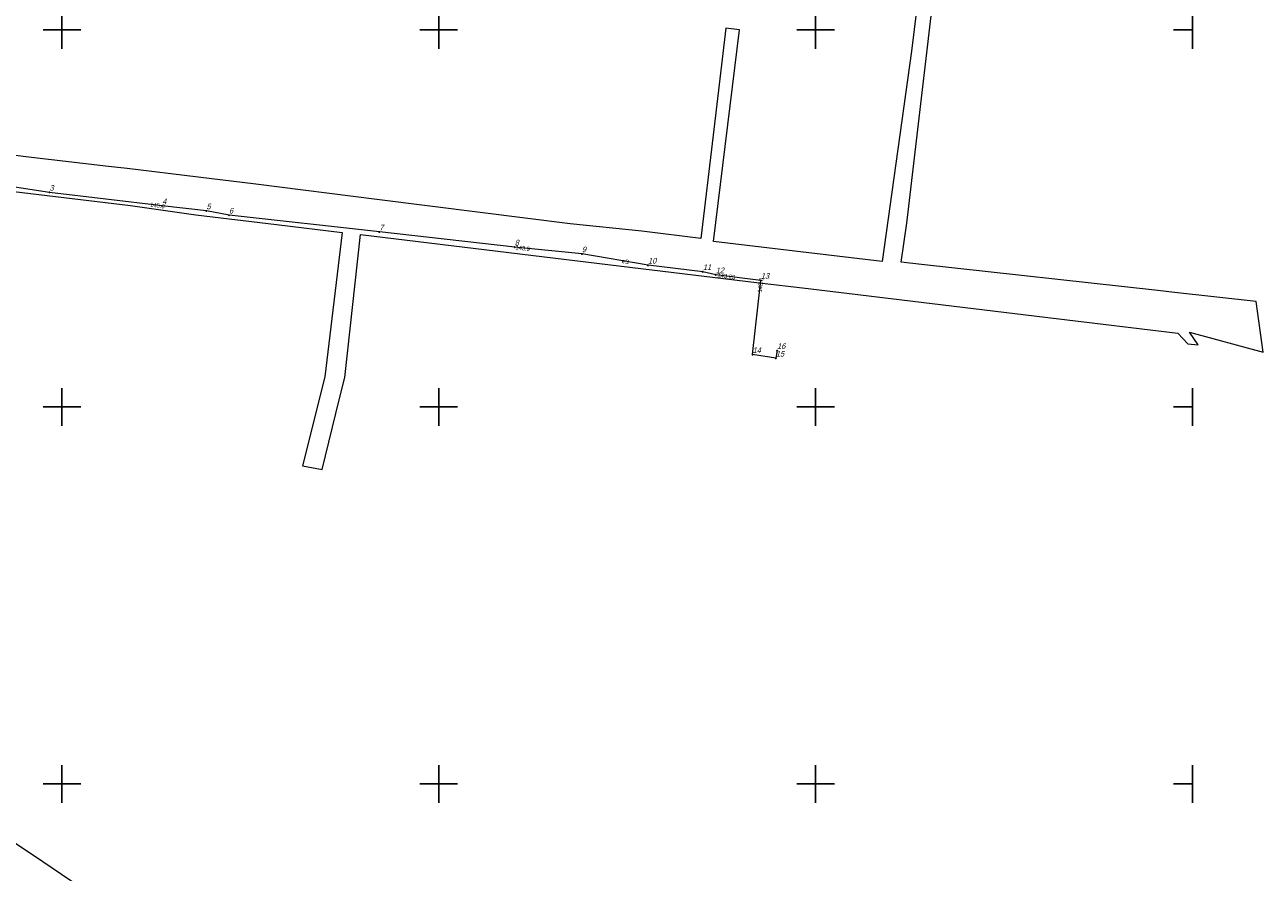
# Model space of a CAD drawing. Header units: metres. Extents: x 5548743 to 5556416, y 5707500 to 5714000.
# Tile 238 of 244: x 5554890 to 5555219, y 5710477 to 5710701. Entities that reach past the tile are written whole.
import ezdxf
from ezdxf.enums import TextEntityAlignment as Align

# ---------------------------------------------------------------- set-up
doc = ezdxf.new("R2010")
doc.units = ezdxf.units.M
doc.layers.get('0').update_dxf_attribs({"color": 2, "lineweight": 5})
doc.styles.get("Standard").update_dxf_attribs({"font": 'Working1250', "width": 0.75})

# ---------------------------------------------------------------- blocks, each defined once
blk = doc.blocks.new('PW01')
at = {"linetype": 'Continuous', "lineweight": 13}
h = blk.add_hatch(color=0, dxfattribs=at)
edge = h.paths.add_edge_path()
edge.add_arc((0, 0), 0.18, 0, 360)
blk = doc.blocks.new('PIKIETAW1891')
at = {"color": 0}
blk.add_circle((0, 0), 0.09, dxfattribs=at)
blk = doc.blocks.new('RAMKA1000K')
at = {"color": 0}
for p, q in [((495, 500), (505, 500)), ((500, 495), (500, 500)), ((595, 500), (605, 500)), ((600, 495), (600, 500)), ((695, 500), (705, 500)), ((700, 495), (700, 500)), ((795, 500), (800, 500)), ((800, 495), (800, 500)), ((500, 195), (500, 205)), ((600, 195), (600, 205)), ((700, 195), (700, 205)), ((800, 195), (800, 205)), ((495, 200), (505, 200)), ((595, 200), (605, 200)), ((695, 200), (705, 200)), ((795, 200), (800, 200)), ((500, 95), (500, 105)), ((600, 95), (600, 105)), ((700, 95), (700, 105)), ((800, 95), (800, 105)), ((495, 100), (505, 100)), ((595, 100), (605, 100)), ((695, 100), (705, 100)), ((795, 100), (800, 100)), ((500, 0), (500, 5)), ((600, 0), (600, 5)), ((700, 0), (700, 5)), ((800, 0), (800, 5)), ((495, 0), (505, 0)), ((595, 0), (605, 0)), ((695, 0), (705, 0)), ((795, 0), (800, 0))]:
    blk.add_line(p, q, dxfattribs=at)

msp = doc.modelspace()

# ---------------------------------------------------------------- linework, layer by layer
at = {"layer": '218-kontur użytku gruntowego', "color": 3, "linetype": 'CONTINUOUS', "lineweight": 18, "flags": 128}
for points in [[(5555127.57, 5710711.7), (5555125.46, 5710694.42)], [(5555124.18, 5710648.73), (5555130.99, 5710706.73)], [(5555076.2, 5710700.47), (5555072.82, 5710672.07)], [(5555072.87, 5710643.93), (5555079.82, 5710700.06)], [(5555079.82, 5710700.06), (5555076.2, 5710700.47)], [(5555125.46, 5710694.42), (5555117.7, 5710638.57)], [(5555072.82, 5710672.07), (5555069.54, 5710644.66)], [(5554890.47, 5710666.39), (5554878.15, 5710667.9)], [(5554912.36, 5710663.8), (5554890.47, 5710666.39)], [(5554917.33, 5710663.21), (5554912.36, 5710663.8)], [(5554936.19, 5710660.98), (5554917.33, 5710663.21)], [(5554856.91, 5710660.82), (5554918.2, 5710653.47)], [(5554951.45, 5710659.06), (5554936.19, 5710660.98)], [(5554983.57, 5710655.05), (5554951.45, 5710659.06)], [(5554918.2, 5710653.47), (5554935.57, 5710651)], [(5555010.98, 5710651.58), (5554983.57, 5710655.05)], [(5554935.57, 5710651), (5554956.91, 5710648.42)], [(5555034.91, 5710648.55), (5555010.98, 5710651.58)], [(5554956.91, 5710648.42), (5554974.36, 5710646.31)], [(5554974.36, 5710646.31), (5554969.79, 5710608)], [(5555053.88, 5710646.6), (5555034.91, 5710648.55)], [(5555069.54, 5710644.66), (5555053.88, 5710646.6)], [(5555122.74, 5710638.38), (5555124.18, 5710648.73)], [(5554975.1, 5710607.84), (5554979.24, 5710645.72)], [(5554979.24, 5710645.72), (5555042.68, 5710638.06)], [(5555094.5, 5710641.35), (5555072.87, 5710643.93)], [(5555117.7, 5710638.57), (5555094.5, 5710641.35)], [(5555042.68, 5710638.06), (5555084.29, 5710633.04)], [(5555128.15, 5710637.78), (5555122.74, 5710638.38)], [(5555190.85, 5710630.86), (5555128.15, 5710637.78)], [(5555084.29, 5710633.04), (5555098.04, 5710631.38)], [(5555098.04, 5710631.38), (5555163.85, 5710623.43)], [(5555195.23, 5710630.38), (5555190.85, 5710630.86)], [(5555216.9, 5710627.99), (5555195.23, 5710630.38)], [(5555218.79, 5710614.57), (5555216.9, 5710627.99)], [(5555163.85, 5710623.43), (5555196.11, 5710619.55)], [(5555196.11, 5710619.55), (5555198.75, 5710616.78)], [(5555198.75, 5710616.78), (5555201.53, 5710616.47)], [(5555201.53, 5710616.47), (5555199.19, 5710619.83)], [(5555199.19, 5710619.83), (5555218.79, 5710614.57)], [(5554969.79, 5710608), (5554963.88, 5710584.38)], [(5554973.61, 5710601.87), (5554975.1, 5710607.84)], [(5554969.04, 5710583.41), (5554973.61, 5710601.87)], [(5554963.88, 5710584.38), (5554969.04, 5710583.41)], [(5554892.45, 5710480.98), (5554882.43, 5710487.57)], [(5554912.5, 5710467.37), (5554892.45, 5710480.98)]]:
    msp.add_lwpolyline(points, dxfattribs=at)
at = {"layer": 'przewód elektroenergetyczny podziemny', "color": 1, "linetype": 'CONTINUOUS', "lineweight": 18, "flags": 128}
msp.add_lwpolyline([(5555089.79, 5710614.94), (5555089.47, 5710612.9), (5555083.3, 5710613.87), (5555085.49, 5710633.56), (5555073.5, 5710635.03), (5555070.09, 5710635.85), (5555055.54, 5710637.58), (5555038.01, 5710640.58), (5555020.17, 5710642.38), (5554984.25, 5710646.41), (5554944.35, 5710650.85), (5554938.36, 5710651.98), (5554926.62, 5710653.32), (5554896.72, 5710656.91), (5554871.27, 5710660.81)], dxfattribs=at)

# ---------------------------------------------------------------- block references
at = {"layer": 'Punkt roboczy BDOT GESUT K1', "color": 6, "linetype": 'CONTINUOUS', "lineweight": 18}
for p in [(5554896.72, 5710656.91), (5554926.62, 5710653.32), (5554926.62, 5710653.32), (5554938.36, 5710651.98), (5554944.35, 5710650.85), (5554984.25, 5710646.41), (5555020.17, 5710642.38), (5555020.17, 5710642.38), (5555038.01, 5710640.58), (5555055.54, 5710637.58), (5555070.09, 5710635.85), (5555073.5, 5710635.03), (5555073.5, 5710635.03), (5555085.49, 5710633.56), (5555085.49, 5710633.56), (5555083.3, 5710613.87), (5555089.79, 5710614.94), (5555089.47, 5710612.9)]:
    msp.add_blockref('PIKIETAW1891', p, dxfattribs=at)
at = {"layer": 'rzedna', "color": 1, "linetype": 'CONTINUOUS', "lineweight": 18}
for p in [(5554926.62, 5710653.32), (5555020.17, 5710642.38), (5555073.5, 5710635.03), (5555085.49, 5710633.56)]:
    msp.add_blockref('PW01', p, dxfattribs=at)
at = {"layer": 'Wstawianie ramki sekcyjnej z opisem', "color": 7, "linetype": 'CONTINUOUS', "lineweight": 13}
for p in [(5554400, 5710500), (5554400, 5710500), (5554400, 5710500), (5554400, 5710500), (5554400, 5710000), (5554400, 5710000), (5554400, 5710000), (5554400, 5710000)]:
    msp.add_blockref('RAMKA1000K', p, dxfattribs=at)

# ---------------------------------------------------------------- texts
at = {"layer": 'przewód elektroenergetyczny podziemny-Atr1', "color": 1, "width": 0.9}
msp.add_text('eS', height=1.125, rotation=348.974, dxfattribs=at).set_placement((5555048.6, 5710638.78), align=Align.MIDDLE_LEFT)
at = {"layer": 'Punkt roboczy BDOT GESUT K1-Atr103', "color": 6, "oblique": 15, "width": 0.9}
for s, p in [('3', (5554896.72, 5710656.91)), ('4', (5554926.62, 5710653.32)), ('4', (5554926.62, 5710653.32)), ('5', (5554938.36, 5710651.98)), ('6', (5554944.35, 5710650.85)), ('7', (5554984.25, 5710646.41)), ('8', (5555020.17, 5710642.38)), ('8', (5555020.17, 5710642.38)), ('9', (5555038.01, 5710640.58)), ('10', (5555055.54, 5710637.58)), ('11', (5555070.09, 5710635.85)), ('12', (5555073.5, 5710635.03)), ('12', (5555073.5, 5710635.03)), ('13', (5555085.49, 5710633.56)), ('13', (5555085.49, 5710633.56)), ('16', (5555089.79, 5710614.94)), ('14', (5555083.3, 5710613.87)), ('15', (5555089.47, 5710612.9))]:
    msp.add_text(s, height=1.5, dxfattribs=at).set_placement(p, align=Align.BOTTOM_LEFT)
at = {"layer": 'rzedna-Atr2', "color": 1, "width": 0.9}
for s, rotation, p in [('145.6', 351.845, (5554923.43, 5710653.71)), ('143.9', 352.954, (5555020.37, 5710642.36)), ('143.25', 352.663, (5555073.98, 5710634.99)), ('143.0', 82.34, (5555085.13, 5710630.38))]:
    msp.add_text(s, height=1.125, rotation=rotation, dxfattribs=at).set_placement(p, align=Align.MIDDLE_LEFT)

doc.saveas('drawing.dxf')
